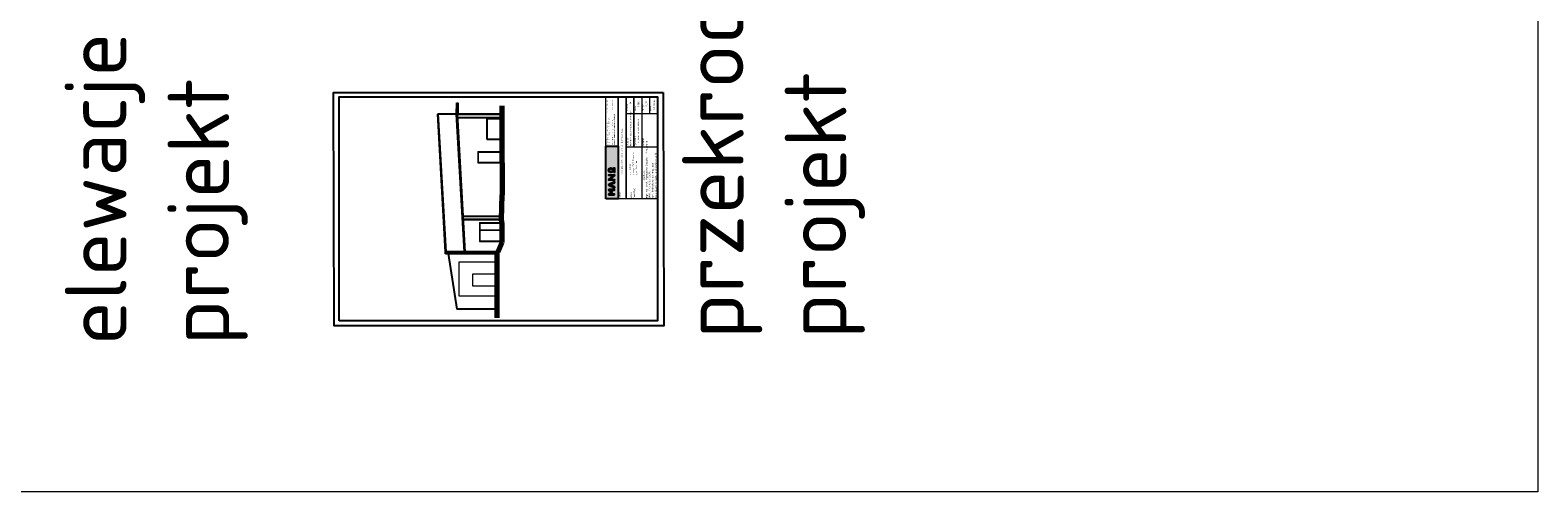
# Model space of a CAD drawing. Header units: millimetres. Extents: x -2948 to 78628, y 64669 to 215420.
# Tile 94 of 256: x 65040 to 78628, y 87694 to 91853. Entities that reach past the tile are written whole.
import ezdxf

# ---------------------------------------------------------------- set-up
doc = ezdxf.new("R2010")
doc.units = ezdxf.units.MM
for name, color, linetype in [('-rynny', 72, 'Continuous'), ('ELEKTR', 30, 'Continuous'), ('FORMATKA', 7, 'Continuous'), ('KONSTR.STALOWA', 42, 'Continuous'), ('UZIOM', 33, 'Continuous')]:
    doc.layers.add(name, color=color, linetype=linetype)
for name, color, linetype, lineweight in [('-stolarka', 103, 'Continuous', 13), ('BUDYNEK', 7, 'Continuous', 70), ('ramka', 7, 'Continuous', 0), ('SCIANY', 7, 'Continuous', 30), ('STOLARKA', 3, 'Continuous', 13), ('WYMIAR', 5, 'Continuous', 13)]:
    doc.layers.add(name, color=color, linetype=linetype, lineweight=lineweight)
doc.styles.add('100', font='isocpeur.ttf', dxfattribs={"height": 1})
doc.styles.add('agulka', font='isocpeur.ttf', dxfattribs={"height": 1})
doc.styles.add('MtXpl_Calibri_Light', font='calibril.ttf')

# ---------------------------------------------------------------- blocks, each defined once
blk = doc.blocks.new('LOGO')
at = {"true_color": 0xf9f9f9}
h = blk.add_hatch(color=7, dxfattribs=at)
h.dxf.hatch_style = 1
h.paths.add_polyline_path([(-3, 131, 1), (-73, 131, 1)])
h.paths.add_polyline_path([(-62, 131, -1), (-14, 131, -1)], flags=16)
h.paths.add_polyline_path([(-118, 91), (-118, 165), (-107, 165), (-107, 76), (-119, 76), (-178, 147), (-178, 76), (-189, 76), (-189, 165), (-180, 165)])
h.paths.add_polyline_path([(-304, 76), (-265, 165), (-256, 165), (-217, 76), (-229, 76), (-261, 148), (-293, 76), (-304, 76), (-265, 165)])
h.paths.add_polyline_path([(-73, 85), (-3, 85), (-3, 76), (-73, 76)])
h.paths.add_polyline_path([(-413, 76), (-402, 76), (-402, 148), (-372, 110), (-342, 148), (-342, 76), (-331, 76), (-331, 165), (-343, 165), (-372, 128), (-402, 165), (-413, 165)])
at = {"color": 7, "true_color": 0xf9f9f9}
for points in [[(-413, 76), (-413, 165), (-402, 165), (-372, 128), (-343, 165), (-331, 165), (-331, 76)], [(-402, 76), (-402, 148), (-372, 110), (-342, 148), (-342, 76)], [(-331, 76), (-331, 165), (-343, 165), (-372, 128)], [(-304, 76), (-265, 165), (-256, 165)], [(-304, 76), (-265, 165), (-256, 165), (-217, 76)], [(-304, 76), (-293, 76)], [(-293, 76), (-261, 148), (-229, 76)], [(-265, 165), (-256, 165)], [(-217, 76), (-256, 165), (-265, 165)], [(-256, 165), (-265, 165)], [(-217, 76), (-229, 76)], [(-73, 85), (-3, 85)], [(-73, 76), (-3, 76)]]:
    blk.add_lwpolyline(points, dxfattribs=at)
for points in [[(-413, 76), (-402, 76), (-402, 148), (-372, 110), (-342, 148), (-342, 76), (-331, 76), (-331, 165), (-343, 165), (-372, 128), (-402, 165), (-413, 165), (-413, 76)], [(-304, 76), (-265, 165), (-256, 165), (-217, 76), (-229, 76), (-261, 148), (-293, 76), (-304, 76), (-265, 165)], [(-118, 91), (-118, 165), (-107, 165), (-107, 76), (-119, 76), (-178, 147), (-178, 76), (-189, 76), (-189, 165), (-180, 165), (-118, 91)], [(-73, 85), (-3, 85), (-3, 76), (-73, 76)]]:
    blk.add_lwpolyline(points, close=True, dxfattribs=at)
for radius in [34.7, 23.9]:
    blk.add_circle((-38, 131), radius, dxfattribs=at)

msp = doc.modelspace()

# ---------------------------------------------------------------- hatches: boundary and pattern name
at = {"transparency": 33554559}
h = msp.add_hatch(color=256, dxfattribs=at)
h.dxf.hatch_style = 1
h.paths.add_polyline_path([(70227.3, 90332.2), (70227.2, 90807.6), (70339.2, 90807.7), (70339.3, 90332.2)])

# ---------------------------------------------------------------- linework, layer by layer
at = {"layer": '-rynny', "ltscale": 2}
for p, q in [((68783.5, 89838.9), (68783.5, 89853.9)), ((68788.6, 89851.9), (69245.2, 89851.9)), ((68788.6, 89840.9), (69245.2, 89840.9)), ((68953.2, 89838.9), (68953.2, 89853.9))]:
    msp.add_line(p, q, dxfattribs=at)
for centre in [(68783.5, 89846.4), (68953.2, 89846.4)]:
    msp.add_arc(centre, 7.5, 270, 90, dxfattribs=at)
at = {"layer": '-stolarka', "ltscale": 2}
for p, q in [((69073.1, 90759.7), (69073.1, 90656.7)), ((69073.1, 90759.7), (69293.1, 90759.7)), ((69073.1, 90656.7), (69287.1, 90656.7)), ((69077.1, 90753.2), (69077.1, 90663.2)), ((69077.1, 90753.2), (69287.1, 90753.2)), ((69077.1, 90663.2), (69287.1, 90663.2)), ((69287.1, 90753.2), (69287.1, 90663.2)), ((69287.1, 90656.7), (69293.1, 90656.7)), ((69293.1, 90656.7), (69293.1, 90759.7)), ((69089.1, 90119.2), (69089.1, 89949.2)), ((69089.1, 90119.2), (69291.1, 90119.2)), ((69093.1, 90114.2), (69093.1, 89954.2)), ((69093.1, 90114.2), (69291.9, 90114.2)), ((69293.1, 89939.7), (69293.1, 90105.7)), ((69093.1, 90054.2), (69293.1, 90054.2)), ((69093.1, 90051.5), (69293.1, 90051.5)), ((69089.1, 89949.2), (69293.1, 89949.2)), ((69093.1, 89954.2), (69293.1, 89954.2))]:
    msp.add_line(p, q, dxfattribs=at)
at = {"const_width": 1.31}
msp.add_lwpolyline([(70227.3, 90332.2), (70227.1, 91252.4), (70339.1, 91252.4), (70339.3, 90332.2)], close=True, dxfattribs=at)
msp.add_lwpolyline([(70227.3, 90332.2), (70227.1, 91252.4), (70339.1, 91252.4), (70339.3, 90332.2)], close=True, dxfattribs=at)
msp.add_lwpolyline([(70227.2, 90807.6), (70339.2, 90807.7)], dxfattribs=at)
msp.add_lwpolyline([(70227.3, 90332.2), (70227.2, 90807.6), (70339.2, 90807.7), (70339.3, 90332.2)], close=True)
at = {"layer": 'BUDYNEK', "color": 0, "ltscale": 2}
msp.add_line((69293.1, 91097.7), (69293.1, 91172.8), dxfattribs=at)
at = {"layer": 'BUDYNEK', "ltscale": 2}
for p, q in [((69293.1, 90759.7), (69293.1, 91097.7)), ((69293.1, 90656.7), (69293.1, 90759.7)), ((69293.1, 90656.7), (69293.1, 90370.7)), ((69287.3, 90147.7), (69293.1, 90370.7)), ((69293.1, 90105.7), (69287.3, 90147.7)), ((69293.1, 89939.7), (69293.1, 90105.7)), ((69245.2, 89854.7), (69245.2, 89260.2)), ((69256.4, 89854.7), (69293.1, 89939.7))]:
    msp.add_line(p, q, dxfattribs=at)
at = {"layer": 'ELEKTR', "ltscale": 2}
for p, q in [((69155.1, 91056.7), (69155.1, 90869.7)), ((69155.1, 91056.7), (69293.1, 91056.7)), ((69155.1, 90869.7), (69293.1, 90869.7))]:
    msp.add_line(p, q, dxfattribs=at)
at = {"layer": 'FORMATKA', "ltscale": 2}
for points in [[(70743.9, 91290.1), (70750.4, 89190.1), (67780.4, 89190.1), (67773.9, 91290.1)], [(67823.9, 89233), (67823.9, 91252.5), (70693.9, 91252.5), (70693.9, 89233)]]:
    msp.add_lwpolyline(points, close=True, dxfattribs=at)
at = {"layer": 'KONSTR.STALOWA', "ltscale": 2}
for p, q in [((68783, 89854.7), (68713.3, 91097.7)), ((68883, 91097.7), (68713.3, 91097.7)), ((68788, 89855), (68718.3, 91098)), ((68888, 91098), (68957.7, 89855)), ((68952.7, 89854.7), (68783, 89854.7)), ((68803.1, 89854.7), (68803.5, 89851.9)), ((68805.1, 89854.7), (68805.5, 89851.9)), ((68805.7, 89840.1), (68883.8, 89338.9)), ((69245.7, 89338.9), (68883.8, 89338.9))]:
    msp.add_line(p, q, dxfattribs=at)
at = {"layer": 'ramka'}
for p, q in [((70339.3, 90332.1), (70339.1, 91252.4)), ((70410, 91252.4), (70410.3, 90332.1)), ((70410.3, 90332.1), (70410, 91252.4)), ((70410.3, 90332.2), (70410, 91252.4)), ((70481, 91252.4), (70481.1, 90807.7)), ((70481.1, 90803.1), (70481, 91252.4)), ((70552, 91252.5), (70552.1, 90807.7)), ((70623, 91252.5), (70623, 91102.3)), ((70411.9, 91102.3), (70693.9, 91102.3)), ((70410.2, 90803.1), (70693.9, 90803.1)), ((70552.1, 90807.7), (70552.3, 90332.2))]:
    msp.add_line(p, q, dxfattribs=at)
at = {"layer": 'ramka', "color": 18, "true_color": 0x000000}
for q in [(70694, 91102.3), (70693.9, 90332.4)]:
    msp.add_line((70693.9, 91252.5), q, dxfattribs=at)
at = {"layer": 'ramka'}
msp.add_lwpolyline([(70227.3, 90332.2), (70227.1, 91252.4), (70339.1, 91252.4), (70339.3, 90332.2)], close=True, dxfattribs=at)
at = {"layer": 'ramka', "color": 18, "true_color": 0x000000}
msp.add_lwpolyline([(70693.9, 90332.4), (70227.3, 90332.4)], dxfattribs=at)
at = {"layer": 'ramka'}
msp.add_lwpolyline([(70693.9, 90332.4), (70227.3, 90332.4)], dxfattribs=at)
at = {"layer": 'SCIANY', "ltscale": 2}
for p, q in [((68883.3, 91097.7), (68885.3, 91197.7)), ((68893.3, 91197.7), (68893.3, 91097.7)), ((68883, 91097.7), (69293.1, 91097.7)), ((68883, 91097.7), (68952.7, 89854.7)), ((68893.3, 91097.7), (69293.1, 91097.7)), ((68936.3, 90147.7), (69287.3, 90147.7)), ((68952.7, 89854.7), (69256.4, 89854.7))]:
    msp.add_line(p, q, dxfattribs=at)
at = {"layer": 'STOLARKA', "color": 0, "ltscale": 2}
for p, q in [((68885.3, 91197.7), (68893.3, 91197.7)), ((68885.3, 91097.7), (68883.3, 91097.7)), ((68954.4, 90147.7), (69274.4, 90147.7)), ((68976.4, 89854.7), (69256.4, 89854.7))]:
    msp.add_line(p, q, dxfattribs=at)
at = {"layer": 'STOLARKA', "ltscale": 2}
msp.add_lwpolyline([(68905.2, 89455.6), (68905.2, 89765.6), (69245.2, 89765.9), (69245.4, 89455.9)], close=True, dxfattribs=at)
at = {"layer": 'STOLARKA'}
for points in [[(69030.6, 89658), (69245.2, 89657.4)], [(69245.2, 89547.8), (69030.6, 89547.7), (69030.6, 89658)]]:
    msp.add_lwpolyline(points, dxfattribs=at)
at = {"layer": 'UZIOM', "ltscale": 2}
for p, q in [((69293.1, 91064.3), (68884.9, 91064.3)), ((68934.6, 90177.7), (69288, 90177.7))]:
    msp.add_line(p, q, dxfattribs=at)
at = {"layer": 'WYMIAR', "color": 3, "ltscale": 2}
msp.add_lwpolyline([(60400.7, 87693.5), (60400.7, 120260.7), (78627.9, 120260.7), (78627.9, 87693.5)], close=True, dxfattribs=at)

# ---------------------------------------------------------------- block references
at = {"xscale": 0.591392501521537, "yscale": 0.591392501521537, "zscale": 0.591392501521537, "rotation": 90.01203200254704}
msp.add_blockref('LOGO', (70351.5, 90613.7), dxfattribs=at)

# ---------------------------------------------------------------- texts
at = {"color": 6, "linetype": 'Continuous', "lineweight": 13, "char_height": 13.177, "width": 2319.419, "attachment_point": 1, "rotation": 90.00428, "style": 'agulka'}
for s, insert in [('{\\H42.12039x;przekrocje projekt\\H0.4x; }\\P \\P       ', (70915.1, 89070.7)), ('{\\H42.12039x;elewacje projekt\\H0.4x; }\\P \\P       ', (65352.7, 89013.3))]:
    msp.add_mtext(s, dxfattribs=dict(at, insert=insert))
at = {"insert": (70234.2, 90821.4), "char_height": 9.857, "attachment_point": 1, "rotation": 90.01203, "style": '100'}
msp.add_mtext_dynamic_manual_height_columns('{\\W1.25;TARNÓW, ul. Legionów 18/1^I^I tel. 607 106 166\\Pe-mail: biuro@manoarchitekci.pl\\P\\PCIĘŻKOWICE, ul. Tysiąclecia 10,^I^I tel. 792 641 175\\Pe-mail: ciezkowice@manoarchitekci.pl}', width=425.673, gutter_width=48.7, heights=[0], dxfattribs=at)
at = {"layer": 'ramka', "linetype": 'ByBlock'}
for s, height, style, p in [('branża:', 13.31, 'agulka', (70426.5, 91124.7)), ('A', 16.3, 'agulka', (70458.5, 91192.6)), ('1:100', 16.26, 'agulka', (70529.9, 91162.4)), ('nr rys.:', 13.31, 'agulka', (70570.2, 91126.3)), ('A_12', 16.26, 'agulka', (70600.5, 91164.9)), ('02.2026r.', 16.26, 'agulka', (70672.1, 91136.4)), ('PROGRAM FUNKCJONALNO-UŻYTKOWY', 12, 'agulka', (70458.3, 90809.3)), ('skala:', 13.31, 'agulka', (70501.2, 91122.5)), ('ELEWACJA WSCHODNIA', 13.308, 'agulka', (70526.8, 90841.1)), ('data:', 13.31, 'agulka', (70638.8, 91127.2)), ('stadium:', 16.26, 'agulka', (70429.6, 90809.8)), ('rysunek:', 16.26, 'agulka', (70500.6, 90809.8)), ('podpis:', 16.26, 'agulka', (70571.5, 90809.8)), ('mgr inż. arch. Agnieszka Ścigała - Kitajewska', 16.265, 'agulka', (70602, 90339.3)), ('ograniczeń w spec. architektonicznej', 16.265, 'agulka', (70684.9, 90339.3)), ('projektant', 13.31, 'MtXpl_Calibri_Light', (70577.4, 90497.4)), (':', 13.3, 'MtXpl_Calibri_Light', (70577.4, 90585.4)), ('UPR. MPOIA/051/2014,', 16.265, 'agulka', (70629.1, 90339.3)), ('upr. budowlane do proj. bez', 16.265, 'agulka', (70656.2, 90339.3)), ('temat:', 16.26, 'agulka', (70358.7, 90335.3)), ('adres', 16.26, 'agulka', (70464.3, 90335.4)), ('inwestycji:', 16.265, 'agulka', (70491.4, 90335.4))]:
    msp.add_text(s, height=height, rotation=90.01631, dxfattribs=dict(at, style=style)).set_placement(p)
at = {"layer": 'ramka', "color": 18, "linetype": 'ByBlock', "true_color": 0x000000, "style": 'agulka'}
msp.add_text('I', height=16.3, rotation=90.01631, dxfattribs=at).set_placement((70458.5, 91192.6))
at = {"layer": 'ramka', "transparency": 33554687, "attachment_point": 1, "rotation": 90, "style": '100'}
for s, insert, char_height, width in [('\\pi207.26;MODERNIZACJA ISTNIEJĄCEGO BUDYNKU B-62', (70367.6, 90344.7), 13.065, 772.501), ('\\A1;{\\C256;dz. 1/181\\Pobręb 247 Tarnów\\Pgm. Tarnów}', (70440, 90550.1), 16.13, 853.618)]:
    msp.add_mtext(s, dxfattribs=dict(at, insert=insert, char_height=char_height, width=width))

doc.saveas('drawing.dxf')
